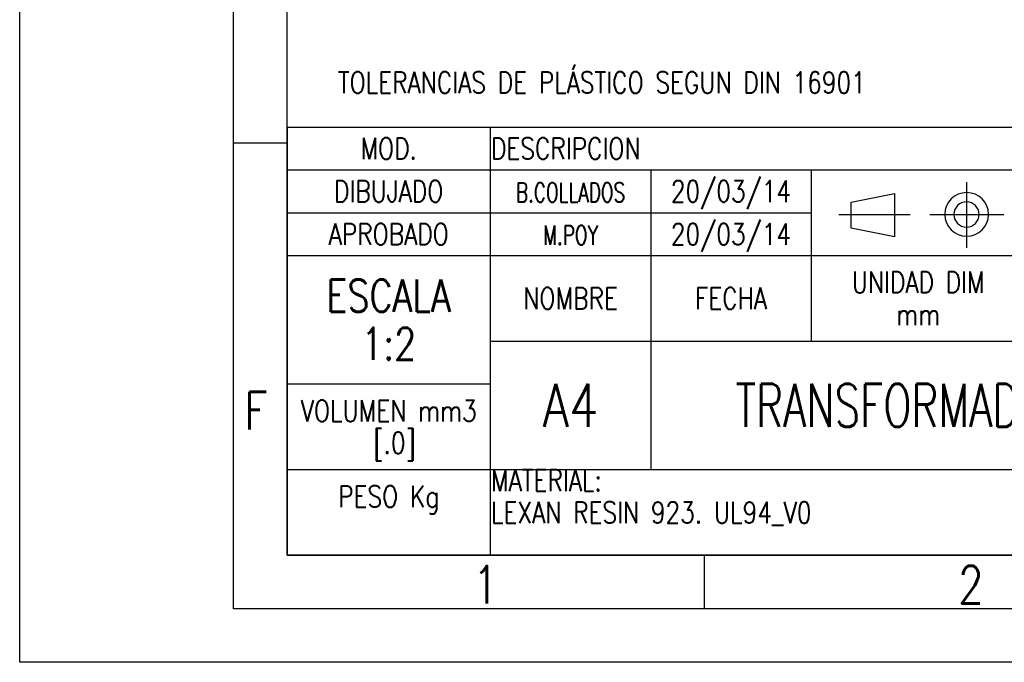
# Model space of a CAD drawing. Header units: millimetres. Extents: x 0 to 210, y 0 to 297.
# Tile 1 of 9: x 0 to 92, y 0 to 60. Entities that reach past the tile are written whole.
import ezdxf

# ---------------------------------------------------------------- set-up
doc = ezdxf.new("R2010")
doc.units = ezdxf.units.MM
doc.header["$LTSCALE"] = 19.36
doc.layers.get('0').update_dxf_attribs({"linetype": 'CONTINUOUS'})
doc.styles.get("Standard").update_dxf_attribs({"font": 'SIMPLEX.SHX', "width": 0.8})
doc.styles.add('TEXTSTYLE_2', font='SIMPLEX.SHX', dxfattribs={"width": 0.7})

msp = doc.modelspace()

# ---------------------------------------------------------------- linework, layer by layer
at = {"color": 7}
for p, q in [((0, 0), (0, 297)), ((25, 10), (25, 287)), ((25.0001, 50), (200.0001, 50)), ((25.0001, 50), (25.0001, 10)), ((44.0001, 50), (44.0001, 10)), ((25, 48.5), (20.0169, 48.5)), ((25.0001, 46), (200.0001, 46)), ((59.0001, 46), (59.0001, 18)), ((74.0001, 46), (74.0001, 30)), ((77.7301, 42.9914), (81.7801, 43.8014)), ((81.7801, 43.8014), (81.7801, 39.7514)), ((77.7301, 40.5614), (77.7301, 42.9914)), ((25.0001, 42), (74.0001, 42)), ((81.7801, 39.7514), (77.7301, 40.5614)), ((25.0001, 38), (144.0001, 38)), ((44.0001, 30), (144.0001, 30)), ((25.0001, 26), (44.0001, 26)), ((25.0001, 18), (144.0001, 18)), ((200, 10), (25, 10)), ((25.0001, 10), (200.0001, 10)), ((64, 10), (64, 5)), ((210, 0), (0, 0))]:
    msp.add_line(p, q, dxfattribs=at)
at = {"color": 8}
for p, q in [((20, 5), (20, 292)), ((88.5225, 44.8512), (88.5225, 38.7107)), ((76.5731, 41.8436), (83.2435, 41.8436)), ((85.088, 41.8436), (92.0184, 41.8436)), ((205, 5), (20, 5))]:
    msp.add_line(p, q, dxfattribs=at)
at = {"color": 7}
for centre, radius, start, end in [((88.5394, 41.8435), 2.0385, 180.008137, 179.991863), ((88.5217, 41.8368), 1.1772, 180.479068, 179.520932)]:
    msp.add_arc(centre, radius, start, end, dxfattribs=at)

# ---------------------------------------------------------------- texts
at = {"color": 8, "line_spacing_factor": 0.9}
for s, insert, char_height, width, attachment_point in [('TOLERANCIAS DE PLÁSTICO SEGUN DIN 16901', (29.7424, 55.1667), 2, 62.4, 1), ('MOD.', (34.5001, 49), 2, 6.4, 2), ('DESCRIPCION', (44.0626, 49), 2, 17.6, 1), ('20/03/14', (66.5001, 45), 2, 12.8, 2), ('DIBUJADO', (34.5001, 45), 2, 12.8, 2), ('APROBADO', (34.5001, 41), 2, 12.8, 2), ('20/03/14', (66.5001, 41), 2, 12.8, 2), ('UNIDAD DIM\\Pmm', (84.0001, 36.5), 2, 16, 2), ('ESCALA\\P1:2', (34.5001, 35.75), 3, 14.4, 2), ('NOMBRE', (51.5001, 35), 2, 9.6, 2), ('FECHA', (66.5001, 35), 2, 8, 2), ('F', (21.0169, 25.2543), 3.5, 2.8, 1), ('VOLUMEN mm3\\P [.0]', (34.5001, 24.5), 2, 17.6, 2), ('MATERIAL:\\PLEXAN RESIN 923. UL94_V0\\P ', (44.0626, 18), 2, 38.4, 1), ('PESO Kg\\P ', (34.5001, 16.5), 2, 11.2, 2), ('1', (42.3709, 9), 3.5, 2.8, 1), ('2', (87.7284, 9), 3.5, 2.8, 1)]:
    msp.add_mtext(s, dxfattribs=dict(at, insert=insert, char_height=char_height, width=width, attachment_point=attachment_point))
at = {"color": 8, "char_height": 1.8, "attachment_point": 2, "line_spacing_factor": 0.9, "style": 'TEXTSTYLE_2'}
for s, insert, width in [('B.COLLADOS\\H2.0;{\\W0.8; }', (51.5001, 44.8), 14.2), ('M.POY\\H2.0;{\\W0.8; }', (51.5001, 40.8), 7.9)]:
    msp.add_mtext(s, dxfattribs=dict(at, insert=insert, width=width))
at = {"color": 7, "insert": (51.5001, 26), "char_height": 4, "width": 6.4, "attachment_point": 2, "line_spacing_factor": 0.9}
msp.add_mtext('A4', dxfattribs=at)
at = {"color": 7, "insert": (101.5001, 26), "char_height": 4, "width": 81.2, "attachment_point": 2, "line_spacing_factor": 0.9, "style": 'TEXTSTYLE_2'}
msp.add_mtext('TRANSFORMADOR WGC_110_2_POLOS', dxfattribs=at)

doc.saveas('drawing.dxf')
